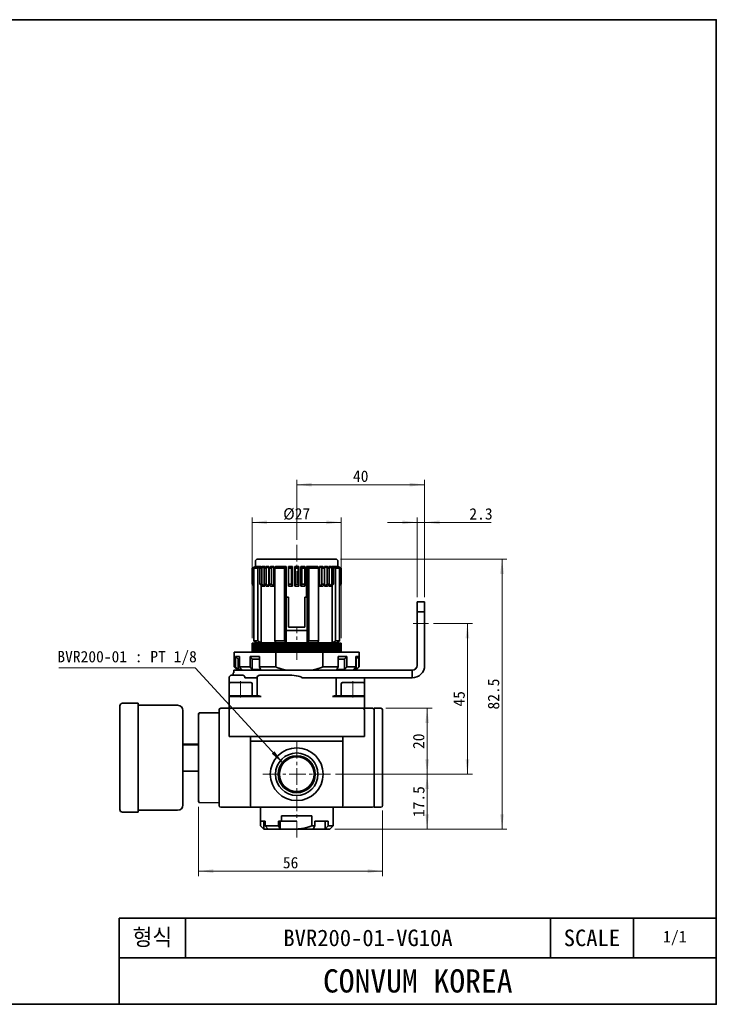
# Model space of a CAD drawing. Header units: millimetres. Extents: x 0 to 422, y 0 to 298.
# Tile 3 of 3: x 211 to 422, y 0 to 298. Entities that reach past the tile are written whole.
import ezdxf

# ---------------------------------------------------------------- set-up
doc = ezdxf.new("R2010")
doc.units = ezdxf.units.MM
doc.linetypes.add('CENTERX1', pattern=[2, 1.25, -0.25, 0.25, -0.25])
doc.linetypes.add('CENTERX3', pattern=[8, 5, -1, 1, -1])
doc.layers.get('0').update_dxf_attribs({"lineweight": 0})
for name, color, linetype, lineweight in [('Dimension Layer', 3, 'Continuous', 18), ('외형선', 7, 'Continuous', 35), ('중심선1', 1, 'CENTERX1', 15)]:
    doc.layers.add(name, color=color, linetype=linetype, lineweight=lineweight)
doc.dimstyles.new('ISO-25', dxfattribs={"dimscale": 1.5, "dimtxt": 2.3, "dimasz": 3, "dimexe": 1, "dimexo": 1, "dimgap": 0.5, "dimtad": 1, "dimdec": 4, "dimdsep": 46, "dimtxsty": 'Standard', "dimblk": '_CAXARROW', "dimcen": 2.5, "dimdle": 6, "dimclrd": 1, "dimclre": 1, "dimclrt": 2, "dimadec": 4, "dimazin": 2, "dimtfac": 0.5, "dimtdec": 3, "dimtmove": 0, "dimatfit": 3, "dimfxl": 1, "dimarcsym": 0})

# ---------------------------------------------------------------- blocks, each defined once
blk = doc.blocks.new('TEEL_1')
at = {"layer": '외형선'}
for p, q in [((240, 0), (240, 26)), ((420, 26), (240, 26)), ((260, 14), (260, 26)), ((370, 14), (370, 26)), ((395, 14), (395, 26)), ((420, 14), (240, 14))]:
    blk.add_line(p, q, dxfattribs=at)
blk.add_lwpolyline([(0, 0), (0, 297), (420, 297), (420, 0)], close=True, dxfattribs=at)
at = {"layer": '외형선', "char_height": 5, "attachment_point": 5}
for s, insert, width in [('형식', (250, 20), 20), ('SCALE', (382.5, 20), 25)]:
    blk.add_mtext(s, dxfattribs=dict(at, insert=insert, width=width))
at = {"layer": '외형선', "color": 1, "insert": (330, 7), "char_height": 7, "width": 180, "attachment_point": 5}
blk.add_mtext('CONVUM KOREA', dxfattribs=at)
blk = doc.blocks.new('*X11')
at = {"layer": 'Dimension Layer', "linetype": 'Continuous'}
for points in [[(334.34, 89.71), (334.9, 85.21), (333.78, 85.21)], [(334.34, 69.71), (334.9, 74.21), (333.78, 74.21)]]:
    blk.add_hatch(color=1, dxfattribs=at).paths.add_polyline_path(points, flags=0)
at = {"layer": 'Dimension Layer', "color": 1, "linetype": 'Continuous'}
for p, q in [((321.84, 89.71), (335.84, 89.71)), ((334.34, 89.71), (334.34, 69.71)), ((306.59, 69.71), (335.84, 69.71))]:
    blk.add_line(p, q, dxfattribs=at)
at = {"layer": 'Dimension Layer', "color": 2, "insert": (331.79, 79.71), "char_height": 3.45, "width": 9.4721, "attachment_point": 5, "rotation": 90}
blk.add_mtext('20', dxfattribs=at)
blk = doc.blocks.new('_CAXARROW')
blk.add_hatch(color=0).paths.add_polyline_path([(0, 0), (-1, 0.125), (-1, -0.125)], flags=0)
blk = doc.blocks.new('*X12')
at = {"layer": 'Dimension Layer', "linetype": 'Continuous'}
for points in [[(294.84, 157.45), (299.34, 158.02), (299.34, 156.89)], [(333.59, 157.45), (329.09, 158.02), (329.09, 156.89)]]:
    blk.add_hatch(color=1, dxfattribs=at).paths.add_polyline_path(points, flags=0)
at = {"layer": 'Dimension Layer', "color": 1, "linetype": 'Continuous'}
for p, q in [((294.84, 140.71), (294.84, 158.95)), ((333.59, 123.41), (333.59, 158.95)), ((294.84, 157.45), (333.59, 157.45))]:
    blk.add_line(p, q, dxfattribs=at)
at = {"layer": 'Dimension Layer', "color": 2, "insert": (314.22, 160), "char_height": 3.45, "width": 9.7908, "attachment_point": 5}
blk.add_mtext('40', dxfattribs=at)
blk = doc.blocks.new('*X13')
at = {"layer": 'Dimension Layer', "linetype": 'Continuous'}
for points in [[(331.29, 146.04), (326.79, 145.47), (326.79, 146.6)], [(333.59, 146.04), (338.09, 145.47), (338.09, 146.6)]]:
    blk.add_hatch(color=1, dxfattribs=at).paths.add_polyline_path(points, flags=0)
at = {"layer": 'Dimension Layer', "color": 1, "linetype": 'Continuous'}
for p, q in [((331.29, 123.41), (331.29, 147.54)), ((333.59, 123.41), (333.59, 147.54)), ((353.7, 146.04), (322.29, 146.04))]:
    blk.add_line(p, q, dxfattribs=at)
at = {"layer": 'Dimension Layer', "color": 2, "insert": (350.65, 148.58), "char_height": 3.45, "width": 12.1896, "attachment_point": 5}
blk.add_mtext('2.3', dxfattribs=at)
blk = doc.blocks.new('*X14')
at = {"layer": 'Dimension Layer', "linetype": 'Continuous'}
for points in [[(281.34, 146.04), (285.84, 146.6), (285.84, 145.47)], [(308.34, 146.04), (303.84, 146.6), (303.84, 145.47)]]:
    blk.add_hatch(color=1, dxfattribs=at).paths.add_polyline_path(points, flags=0)
at = {"layer": 'Dimension Layer', "color": 1, "linetype": 'Continuous'}
for p, q in [((281.34, 110.91), (281.34, 147.54)), ((308.34, 110.91), (308.34, 147.54)), ((281.34, 146.04), (308.34, 146.04))]:
    blk.add_line(p, q, dxfattribs=at)
at = {"layer": 'Dimension Layer', "color": 2, "insert": (294.84, 148.55), "char_height": 3.45, "width": 14.5772, "attachment_point": 5}
blk.add_mtext('%%C27', dxfattribs=at)
blk = doc.blocks.new('*X15')
at = {"layer": 'Dimension Layer', "linetype": 'Continuous'}
for points in [[(346.54, 115.41), (347.1, 110.91), (345.98, 110.91)], [(346.54, 69.71), (347.1, 74.21), (345.98, 74.21)]]:
    blk.add_hatch(color=1, dxfattribs=at).paths.add_polyline_path(points, flags=0)
at = {"layer": 'Dimension Layer', "color": 1, "linetype": 'Continuous'}
for p, q in [((336.24, 115.41), (348.04, 115.41)), ((346.54, 115.41), (346.54, 69.71)), ((306.59, 69.71), (348.04, 69.71))]:
    blk.add_line(p, q, dxfattribs=at)
at = {"layer": 'Dimension Layer', "color": 2, "insert": (344.03, 92.56), "char_height": 3.45, "width": 9.679, "attachment_point": 5, "rotation": 90}
blk.add_mtext('45', dxfattribs=at)
blk = doc.blocks.new('*X16')
at = {"layer": 'Dimension Layer', "linetype": 'Continuous'}
for points in [[(357.02, 134.91), (357.59, 130.41), (356.46, 130.41)], [(357.02, 53.11), (357.59, 57.61), (356.46, 57.61)]]:
    blk.add_hatch(color=1, dxfattribs=at).paths.add_polyline_path(points, flags=0)
at = {"layer": 'Dimension Layer', "color": 1, "linetype": 'Continuous'}
for p, q in [((308.14, 134.91), (358.52, 134.91)), ((357.02, 134.91), (357.02, 53.11)), ((306.34, 53.11), (358.52, 53.11))]:
    blk.add_line(p, q, dxfattribs=at)
at = {"layer": 'Dimension Layer', "color": 2, "insert": (354.47, 94.01), "char_height": 3.45, "width": 17.5743, "attachment_point": 5, "rotation": 90}
blk.add_mtext('82.5', dxfattribs=at)
blk = doc.blocks.new('*X17')
at = {"layer": 'Dimension Layer', "linetype": 'Continuous'}
for points in [[(334.34, 69.71), (334.9, 65.21), (333.78, 65.21)], [(334.34, 53.11), (334.9, 57.61), (333.78, 57.61)]]:
    blk.add_hatch(color=1, dxfattribs=at).paths.add_polyline_path(points, flags=0)
at = {"layer": 'Dimension Layer', "color": 1, "linetype": 'Continuous'}
for p, q in [((306.59, 69.71), (335.84, 69.71)), ((334.34, 69.71), (334.34, 53.11)), ((306.34, 53.11), (335.84, 53.11))]:
    blk.add_line(p, q, dxfattribs=at)
at = {"layer": 'Dimension Layer', "color": 2, "insert": (331.82, 61.41), "char_height": 3.45, "width": 16.8698, "attachment_point": 5, "rotation": 90}
blk.add_mtext('17.5', dxfattribs=at)
blk = doc.blocks.new('*X18')
at = {"layer": 'Dimension Layer', "linetype": 'Continuous'}
for points in [[(265.14, 40.36), (269.64, 40.92), (269.64, 39.8)], [(320.84, 40.36), (316.34, 40.92), (316.34, 39.8)]]:
    blk.add_hatch(color=1, dxfattribs=at).paths.add_polyline_path(points, flags=0)
at = {"layer": 'Dimension Layer', "color": 1, "linetype": 'Continuous'}
for p, q in [((265.14, 59.82), (265.14, 38.86)), ((320.84, 58.71), (320.84, 38.86)), ((265.14, 40.36), (320.84, 40.36))]:
    blk.add_line(p, q, dxfattribs=at)
at = {"layer": 'Dimension Layer', "color": 2, "insert": (292.99, 42.9), "char_height": 3.45, "width": 9.4665, "attachment_point": 5}
blk.add_mtext('56', dxfattribs=at)
blk = doc.blocks.new('*X19')
at = {"layer": 'Dimension Layer', "linetype": 'Continuous'}
blk.add_hatch(color=1, dxfattribs=at).paths.add_polyline_path([(47.27, -29), (43.82, -26.07), (44.64, -25.31)], flags=0)
at = {"layer": 'Dimension Layer', "color": 1}
blk.add_line((20.65, 0), (-20.65, 0), dxfattribs=at)
at = {"layer": 'Dimension Layer', "color": 1, "linetype": 'Continuous'}
blk.add_line((47.27, -29), (20.65, 0), dxfattribs=at)
at = {"layer": 'Dimension Layer', "color": 2, "insert": (0, 2.93), "char_height": 3.45, "width": 82.5987, "attachment_point": 5}
blk.add_mtext('BVR200-01 : PT 1/8', dxfattribs=at)

msp = doc.modelspace()

# ---------------------------------------------------------------- linework, layer by layer
at = {"layer": '외형선'}
for p, q in [((306.64088, 134.91085), (283.04088, 134.91085)), ((282.34088, 132.71085), (281.34088, 132.11085)), ((281.34088, 132.11085), (281.34088, 127.31085)), ((281.34838, 132.11085), (281.34088, 132.11085)), ((281.34838, 132.11085), (281.34838, 127.31085)), ((281.56738, 132.11085), (281.43279, 132.11085)), ((281.43279, 132.11085), (281.43279, 127.31085)), ((281.56738, 132.11085), (281.56738, 127.31085)), ((283.06447, 132.11085), (281.84641, 132.11085)), ((281.84641, 132.11085), (281.84641, 110.11085)), ((282.34088, 134.21085), (282.34088, 132.71085)), ((282.34088, 132.71085), (282.35529, 132.71085)), ((282.35529, 132.71085), (282.35529, 132.67964)), ((282.40595, 132.71085), (282.58539, 132.71085)), ((282.58539, 132.71085), (282.58539, 132.60492)), ((282.70487, 132.71001), (282.70622, 132.71085)), ((282.70487, 132.68469), (282.70487, 132.71001)), ((282.70622, 132.71085), (284.05991, 132.71085)), ((283.06447, 110.11085), (283.06447, 132.11085)), ((283.71381, 132.11085), (283.71381, 127.31085)), ((284.24789, 132.11085), (283.71381, 132.11085)), ((284.05991, 132.71085), (284.05991, 132.39886)), ((284.24789, 132.11085), (284.24789, 127.31085)), ((284.43525, 132.71085), (285.14735, 132.71085)), ((284.98204, 132.11085), (284.98204, 127.31085)), ((285.61844, 132.11085), (284.98204, 132.11085)), ((285.14735, 132.71085), (285.14735, 132.27464)), ((285.58797, 132.71085), (286.4365, 132.71085)), ((285.61844, 132.11085), (285.61844, 127.31085)), ((286.4365, 132.71085), (286.4365, 126.71085)), ((286.47197, 132.11085), (286.47197, 127.31085)), ((287.19638, 132.11085), (286.47197, 132.11085)), ((286.94876, 132.71085), (287.91463, 132.71085)), ((287.19638, 132.11085), (287.19638, 127.31085)), ((287.91463, 132.71085), (287.91463, 126.71085)), ((288.24024, 132.11085), (288.24024, 110.11085)), ((291.18093, 132.11085), (288.24024, 132.11085)), ((288.38098, 132.71001), (288.3817, 132.71085)), ((288.38098, 132.41979), (288.38098, 132.71001)), ((288.3817, 132.71085), (291.69088, 132.71085)), ((291.18093, 110.11085), (291.18093, 132.11085)), ((291.69088, 123.41085), (291.69088, 132.71085)), ((293.26821, 132.11085), (292.37833, 132.11085)), ((292.37833, 132.11085), (292.37833, 127.31085)), ((292.38059, 132.71085), (293.56709, 132.71085)), ((293.26821, 132.11085), (293.26821, 127.31085)), ((293.56709, 132.71085), (293.56709, 126.71085)), ((294.24088, 132.71085), (295.44088, 132.71085)), ((294.24088, 126.71085), (294.24088, 132.71085)), ((295.29088, 132.11085), (294.39088, 132.11085)), ((294.39088, 132.11085), (294.39088, 127.31085)), ((295.29088, 132.11085), (295.29088, 127.31085)), ((295.44088, 132.71085), (295.44088, 126.71085)), ((296.11466, 132.71085), (297.30117, 132.71085)), ((296.11466, 126.71085), (296.11466, 132.71085)), ((296.41354, 132.11085), (296.41354, 127.31085)), ((297.30342, 132.11085), (296.41354, 132.11085)), ((297.30342, 132.11085), (297.30342, 127.31085)), ((297.84088, 132.71085), (301.16707, 132.71085)), ((297.84088, 123.41085), (297.84088, 132.71085)), ((297.84121, 123.41085), (297.84121, 132.71001)), ((297.99062, 123.41085), (297.99062, 132.71008)), ((298.50063, 132.11085), (298.50063, 110.11085)), ((301.44134, 132.11085), (298.50063, 132.11085)), ((301.44134, 110.11085), (301.44134, 132.11085)), ((301.76713, 132.71085), (302.733, 132.71085)), ((301.76713, 126.71085), (301.76713, 132.71085)), ((302.48538, 132.11085), (302.48538, 127.31085)), ((303.20978, 132.11085), (302.48538, 132.11085)), ((303.20978, 132.11085), (303.20978, 127.31085)), ((303.24526, 132.71085), (304.09379, 132.71085)), ((303.24526, 126.71085), (303.24526, 132.71085)), ((304.06332, 132.11085), (304.06332, 127.31085)), ((304.69971, 132.11085), (304.06332, 132.11085)), ((304.5344, 132.71085), (305.2465, 132.71085)), ((304.5344, 132.27467), (304.5344, 132.71085)), ((304.69971, 132.11085), (304.69971, 127.31085)), ((305.43387, 132.11085), (305.43387, 127.31085)), ((305.96794, 132.11085), (305.43387, 132.11085)), ((305.5427, 132.71085), (306.93747, 132.71085)), ((305.5427, 132.46466), (305.5427, 132.71085)), ((305.54389, 132.71001), (305.5427, 132.71085)), ((305.54389, 132.46367), (305.54389, 132.71001)), ((305.62264, 132.39822), (305.62264, 132.71008)), ((305.96794, 132.11085), (305.96794, 127.31085)), ((307.83529, 132.11085), (306.61719, 132.11085)), ((306.61719, 132.11085), (306.61719, 110.11085)), ((307.09637, 132.71085), (307.27581, 132.71085)), ((307.09637, 132.60481), (307.09637, 132.71085)), ((307.32647, 132.71085), (307.34088, 132.71085)), ((307.32647, 132.67963), (307.32647, 132.71085)), ((307.34088, 132.71085), (307.34088, 134.21085)), ((308.34088, 132.11085), (307.34088, 132.71085)), ((307.83529, 110.11085), (307.83529, 132.11085)), ((308.11438, 132.11085), (308.11438, 127.31085)), ((308.24896, 132.11085), (308.11438, 132.11085)), ((308.24896, 132.11085), (308.24896, 127.31085)), ((308.33338, 132.11085), (308.33338, 127.31085)), ((308.34088, 132.11085), (308.33338, 132.11085)), ((308.34088, 127.31085), (308.34088, 132.11085)), ((281.34088, 127.31085), (281.84641, 127.00753)), ((281.34838, 127.31085), (281.34088, 127.31085)), ((281.56738, 127.31085), (281.43279, 127.31085)), ((284.24789, 127.31085), (283.71381, 127.31085)), ((284.05991, 127.02283), (284.05991, 109.51085)), ((285.14735, 126.71085), (284.43525, 126.71085)), ((285.61844, 127.31085), (284.98204, 127.31085)), ((285.14735, 127.14705), (285.14735, 126.71085)), ((286.4365, 126.71085), (285.58797, 126.71085)), ((287.19638, 127.31085), (286.47197, 127.31085)), ((287.91463, 126.71085), (286.94876, 126.71085)), ((293.26821, 127.31085), (292.37833, 127.31085)), ((293.56709, 126.71085), (292.38059, 126.71085)), ((295.44088, 126.71085), (294.24088, 126.71085)), ((295.29088, 127.31085), (294.39088, 127.31085)), ((297.30117, 126.71085), (296.11466, 126.71085)), ((297.30342, 127.31085), (296.41354, 127.31085)), ((302.733, 126.71085), (301.76713, 126.71085)), ((303.20978, 127.31085), (302.48538, 127.31085)), ((304.09379, 126.71085), (303.24526, 126.71085)), ((304.69971, 127.31085), (304.06332, 127.31085)), ((304.5344, 126.71085), (304.5344, 127.14703)), ((305.2465, 126.71085), (304.5344, 126.71085)), ((305.96794, 127.31085), (305.43387, 127.31085)), ((305.5427, 113.31085), (305.5427, 126.95703)), ((305.54389, 113.31085), (305.54389, 126.95802)), ((305.62264, 113.31085), (305.62264, 127.02347)), ((307.83529, 127.00749), (308.34088, 127.31085)), ((307.83535, 127.00753), (307.83535, 110.11085)), ((308.24896, 127.31085), (308.11438, 127.31085)), ((308.34088, 127.31085), (308.33338, 127.31085)), ((291.69088, 123.41085), (291.69088, 113.31085)), ((291.69088, 123.41085), (292.34088, 123.41085)), ((292.34088, 123.41085), (292.34088, 114.31085)), ((297.34088, 123.41085), (297.84088, 123.41085)), ((297.34088, 114.31085), (297.34088, 123.41085)), ((297.99062, 123.41085), (297.84121, 123.41085)), ((297.99088, 109.51191), (297.99088, 123.41085)), ((333.59088, 121.91085), (331.29088, 121.91085)), ((331.29088, 121.91085), (331.29088, 118.91085)), ((333.59088, 118.91085), (333.59088, 121.91085)), ((331.29088, 118.91085), (333.59088, 118.91085)), ((331.29088, 102.71085), (331.29088, 118.91085)), ((333.59088, 118.91085), (333.59088, 102.71085)), ((292.34088, 114.31085), (297.34088, 114.31085)), ((291.69088, 113.31085), (291.69088, 109.51085)), ((291.69088, 113.31085), (297.99088, 113.31085)), ((305.54389, 113.31085), (305.5427, 113.31085)), ((305.62264, 113.31085), (305.54389, 113.31085)), ((305.62185, 113.31085), (305.62185, 109.51085)), ((305.62315, 109.51191), (305.62315, 113.31085)), ((281.34088, 109.41085), (281.34088, 109.26101)), ((281.34088, 109.41085), (285.42606, 109.41085)), ((281.34088, 108.87206), (281.34088, 108.62799)), ((281.34088, 108.15187), (281.34088, 107.76101)), ((283.06447, 110.11085), (281.84641, 110.11085)), ((282.34088, 109.77996), (282.34088, 109.51085)), ((282.74429, 109.51085), (282.34088, 109.51085)), ((282.74245, 109.51191), (282.74429, 109.51085)), ((282.74429, 109.51085), (284.05991, 109.51085)), ((288.51468, 109.51085), (284.05991, 109.51085)), ((284.54088, 109.51085), (284.54088, 109.41085)), ((291.18093, 110.11085), (288.24024, 110.11085)), ((288.51338, 109.51191), (288.51468, 109.51085)), ((288.51468, 109.51085), (291.69088, 109.51085)), ((297.99088, 109.51085), (291.69088, 109.51085)), ((292.77882, 109.41085), (308.34088, 109.41085)), ((297.99088, 109.51191), (297.99088, 109.51085)), ((297.99088, 109.51085), (301.16707, 109.51085)), ((301.44134, 110.11085), (298.50063, 110.11085)), ((305.62185, 109.51085), (301.16707, 109.51085)), ((305.14088, 109.41085), (305.14088, 109.51085)), ((305.62315, 109.51191), (305.62185, 109.51085)), ((305.62185, 109.51085), (306.93747, 109.51085)), ((307.83529, 110.11085), (306.61719, 110.11085)), ((307.34088, 109.51085), (306.93747, 109.51085)), ((307.34088, 109.51085), (307.34088, 109.78013)), ((308.34088, 108.41983), (308.34088, 108.81068)), ((308.34088, 107.69963), (308.34088, 107.9437)), ((275.94088, 106.71085), (275.94088, 102.21085)), ((275.94088, 106.71085), (288.47103, 106.71085)), ((277.4904, 105.36085), (276.32882, 105.36085)), ((276.32882, 102.21085), (276.32882, 105.36085)), ((277.13879, 104.56085), (277.4904, 104.56085)), ((277.13879, 101.41085), (277.13879, 104.56085)), ((277.4904, 105.36085), (277.4904, 102.21085)), ((283.56228, 105.36085), (280.71381, 105.36085)), ((280.71381, 102.21085), (280.71381, 105.36085)), ((281.34088, 107.37206), (281.34088, 107.12799)), ((281.39761, 104.56085), (283.56228, 104.56085)), ((281.39761, 101.41085), (281.39761, 104.56085)), ((283.56228, 105.36085), (283.56228, 102.21085)), ((288.47103, 102.21085), (288.47103, 106.71085)), ((288.47103, 106.71085), (302.73474, 106.71085)), ((302.73474, 106.71085), (302.73474, 102.21085)), ((302.73474, 106.71085), (313.74088, 106.71085)), ((310.00674, 105.36085), (307.3962, 105.36085)), ((307.3962, 102.21085), (307.3962, 105.36085)), ((309.28764, 104.56085), (307.3962, 104.56085)), ((308.34088, 106.91983), (308.34088, 107.31068)), ((309.28764, 101.41085), (309.28764, 104.56085)), ((310.00674, 105.36085), (310.00674, 102.21085)), ((313.6142, 105.36085), (312.77764, 105.36085)), ((312.77764, 102.21085), (312.77764, 105.36085)), ((312.80423, 104.56085), (312.77764, 104.56085)), ((312.80423, 101.41085), (312.80423, 104.56085)), ((313.6142, 105.36085), (313.6142, 102.21085)), ((313.74088, 102.21085), (313.74088, 106.71085)), ((275.94088, 102.21085), (276.94088, 101.21085)), ((275.94088, 102.21085), (276.32882, 102.21085)), ((277.4904, 102.21085), (280.71381, 102.21085)), ((283.56228, 102.21085), (288.47103, 102.21085)), ((302.73474, 102.21085), (307.3962, 102.21085)), ((310.00674, 102.21085), (312.77764, 102.21085)), ((312.74088, 101.21085), (313.74088, 102.21085)), ((313.6142, 102.21085), (313.74088, 102.21085)), ((274.34088, 97.11085), (274.34088, 98.91085)), ((275.54088, 99.71085), (275.14088, 99.71085)), ((277.84088, 99.71085), (275.54088, 99.71085)), ((275.59088, 100.43085), (275.59088, 99.71085)), ((275.75391, 100.43085), (275.59088, 100.43085)), ((275.75391, 101.21085), (275.75391, 100.43085)), ((275.75391, 101.21085), (290.88902, 101.21085)), ((278.1742, 101.41085), (277.13879, 101.41085)), ((278.54201, 99.71085), (277.84088, 99.71085)), ((282.73259, 98.91085), (279.17016, 98.91085)), ((283.9367, 101.41085), (281.39761, 101.41085)), ((282.84088, 98.91085), (282.84088, 93.51085)), ((283.64088, 99.71085), (283.63023, 99.71085)), ((284.04088, 99.71085), (283.64088, 99.71085)), ((292.60531, 99.71085), (284.04088, 99.71085)), ((290.88902, 101.21085), (329.79088, 101.21085)), ((329.79088, 98.91085), (296.41922, 98.91085)), ((306.84088, 93.51085), (306.84088, 98.91085)), ((309.28764, 101.41085), (306.96064, 101.41085)), ((312.80423, 101.41085), (312.05853, 101.41085)), ((315.34088, 98.91085), (315.34088, 97.11085)), ((329.79088, 101.21085), (329.79088, 98.91085)), ((274.34088, 97.11085), (274.34088, 93.51085)), ((274.34088, 93.51085), (274.34088, 97.11085)), ((280.75014, 97.51085), (274.74088, 97.51085)), ((280.94088, 97.51085), (280.75014, 97.51085)), ((281.34088, 93.51085), (281.34088, 97.11085)), ((308.34088, 97.11085), (308.34088, 93.51085)), ((314.52054, 97.51085), (308.74088, 97.51085)), ((314.94088, 97.51085), (314.52054, 97.51085)), ((315.34088, 93.51085), (315.34088, 97.11085)), ((315.34088, 97.11085), (315.34088, 93.51085)), ((274.34088, 93.31085), (274.54088, 93.51085)), ((274.73316, 93.51085), (274.34088, 93.51085)), ((274.34088, 93.31085), (274.34088, 93.51085)), ((274.34088, 93.31085), (274.34088, 89.71085)), ((274.34088, 93.31085), (277.84088, 93.31085)), ((277.84088, 93.51085), (274.73316, 93.51085)), ((283.37755, 93.51085), (277.84088, 93.51085)), ((277.84088, 93.31085), (284.04088, 93.31085)), ((305.64088, 93.31085), (311.84088, 93.31085)), ((311.84088, 93.51085), (306.3042, 93.51085)), ((314.94859, 93.51085), (311.84088, 93.51085)), ((311.84088, 93.31085), (315.34088, 93.31085)), ((315.34088, 93.51085), (314.94859, 93.51085)), ((315.34088, 93.31085), (315.14088, 93.51085)), ((315.34088, 93.51085), (315.34088, 93.31085)), ((315.34088, 93.31085), (315.34088, 89.71085)), ((241.28546, 59.00603), (241.28546, 90.41567)), ((246.85172, 91.21085), (242.08064, 91.21085)), ((246.85172, 91.21085), (246.85172, 58.21085)), ((258.77943, 90.61446), (246.85172, 90.61446)), ((274.34088, 89.71085), (271.84088, 89.71085)), ((274.34088, 89.71085), (277.84088, 89.71085)), ((277.84088, 89.71085), (311.84088, 89.71085)), ((311.84088, 89.71085), (315.34088, 89.71085)), ((317.84088, 89.71085), (315.34088, 89.71085)), ((320.34088, 89.71085), (318.34088, 89.71085)), ((318.34088, 89.71085), (318.34088, 88.71085)), ((260.36979, 89.0241), (260.36979, 60.39759)), ((265.14088, 88.10612), (265.14088, 87.80613)), ((265.14088, 87.80613), (265.14088, 61.61556)), ((271.34088, 88.35848), (265.33913, 88.30611)), ((271.34088, 89.21085), (271.34088, 60.21085)), ((274.34088, 89.21085), (274.34088, 81.11085)), ((315.34088, 89.21085), (315.34088, 81.11085)), ((318.34088, 60.71085), (318.34088, 88.71085)), ((320.84088, 88.71085), (320.84088, 89.21085)), ((320.84088, 60.71085), (320.84088, 88.71085)), ((277.84088, 81.11085), (274.34088, 81.11085)), ((311.84088, 81.11085), (277.84088, 81.11085)), ((280.84088, 79.71085), (280.84088, 81.11085)), ((308.84088, 81.11085), (308.84088, 79.71085)), ((315.34088, 81.11085), (311.84088, 81.11085)), ((260.36979, 78.78804), (265.14088, 78.78804)), ((260.36979, 78.58281), (265.14088, 78.58281)), ((280.84088, 79.71085), (280.84088, 60.21085)), ((308.84088, 79.71085), (280.84088, 79.71085)), ((308.84088, 60.21085), (308.84088, 79.71085)), ((260.36979, 70.63365), (265.14088, 70.63365)), ((265.14088, 61.61556), (265.14088, 61.31558)), ((265.33913, 61.11558), (271.34088, 61.06321)), ((271.84088, 59.71085), (281.34088, 59.71085)), ((281.34088, 59.71085), (308.34088, 59.71085)), ((283.84088, 59.71085), (283.84088, 55.51085)), ((305.84088, 55.51085), (305.84088, 59.71085)), ((308.34088, 59.71085), (317.84088, 59.71085)), ((318.34088, 60.71085), (318.34088, 59.71085)), ((318.34088, 59.71085), (320.34088, 59.71085)), ((320.84088, 60.21085), (320.84088, 60.71085)), ((242.08064, 58.21085), (246.85172, 58.21085)), ((246.85172, 58.80723), (258.77943, 58.80723)), ((290.2583, 57.11085), (299.42345, 57.11085)), ((290.2583, 55.51085), (290.2583, 57.11085)), ((299.42345, 57.11085), (299.42345, 54.11085)), ((283.84088, 55.51085), (285.3146, 55.51085)), ((283.84088, 54.11085), (283.84088, 55.51085)), ((284.84088, 53.11085), (283.84088, 54.11085)), ((284.84088, 55.51085), (284.84088, 53.11085)), ((285.3146, 54.11085), (285.3146, 55.51085)), ((285.3146, 54.11085), (289.34088, 54.11085)), ((286.18062, 53.11085), (285.3146, 54.11085)), ((289.34088, 55.51085), (290.2583, 55.51085)), ((289.34088, 54.11085), (289.34088, 55.51085)), ((289.84088, 53.11085), (289.34088, 54.11085)), ((289.84088, 55.51085), (289.84088, 53.11085)), ((294.84088, 55.51085), (290.2583, 55.51085)), ((299.42345, 54.11085), (300.34088, 54.11085)), ((299.84088, 53.11085), (300.34088, 54.11085)), ((300.34088, 55.51085), (304.36716, 55.51085)), ((300.34088, 54.11085), (300.34088, 55.51085)), ((303.50113, 55.51085), (303.50113, 53.11085)), ((303.50113, 53.11085), (304.36716, 54.11085)), ((304.36716, 54.11085), (304.36716, 55.51085)), ((304.36716, 54.11085), (305.84088, 54.11085)), ((304.84088, 53.11085), (305.84088, 54.11085)), ((305.84088, 54.11085), (305.84088, 55.51085)), ((286.18062, 53.11085), (284.84088, 53.11085)), ((289.84088, 53.11085), (286.18062, 53.11085)), ((294.84088, 53.11085), (289.84088, 53.11085)), ((299.84088, 53.11085), (294.84088, 53.11085)), ((303.50113, 53.11085), (299.84088, 53.11085)), ((304.84088, 53.11085), (303.50113, 53.11085))]:
    msp.add_line(p, q, dxfattribs=at)
for points in [[(285.42606, 109.41085), (284.47258, 109.38684), (283.61462, 109.36239), (282.99411, 109.34261), (282.4553, 109.32305), (281.99037, 109.30266), (281.6193, 109.28197), (281.34088, 109.26101)], [(281.34088, 108.62799), (281.90548, 108.6509), (282.5871, 108.67396), (283.53437, 108.70071), (284.62697, 108.72741), (285.84434, 108.75435), (287.17659, 108.78122), (288.60952, 108.80783), (290.11617, 108.8347), (291.59966, 108.86028), (293.12397, 108.88563), (294.66336, 108.91085)], [(281.34088, 108.15187), (281.67111, 108.17563), (282.13395, 108.19936), (282.804, 108.2263), (283.62771, 108.25334), (284.58958, 108.28001), (285.68234, 108.3068), (286.89384, 108.334), (288.2013, 108.3608), (289.59353, 108.38752), (291.0562, 108.41463), (292.5618, 108.44149), (294.0965, 108.4682), (295.64538, 108.49512), (297.17932, 108.52205), (298.68341, 108.54883), (300.14385, 108.57555), (301.53314, 108.60248), (302.837, 108.62932), (304.04427, 108.65593), (305.13224, 108.6828), (306.08881, 108.70977), (306.90676, 108.73651), (307.5707, 108.76324), (308.01929, 108.78698), (308.34088, 108.81068)], [(308.34088, 108.41983), (308.01065, 108.39607), (307.5478, 108.37233), (306.87776, 108.34539), (306.05405, 108.31835), (305.09217, 108.29168), (303.99942, 108.26489), (302.78792, 108.23769), (301.48045, 108.21089), (300.08822, 108.18417), (298.62556, 108.15706), (297.11996, 108.1302), (295.58526, 108.10349), (294.03637, 108.07658), (292.50243, 108.04964), (290.99834, 108.02286), (289.53791, 107.99614), (288.14861, 107.96922), (286.84476, 107.94238), (285.63749, 107.91576), (284.54952, 107.8889), (283.59295, 107.86193), (282.775, 107.83518), (282.11105, 107.80845), (281.66246, 107.78471), (281.34088, 107.76101)], [(282.3881, 108.91085), (283.29755, 108.93783), (284.30352, 108.96466), (285.37664, 108.99123), (286.49024, 109.01749), (287.62062, 109.04336), (288.74717, 109.06877), (289.85238, 109.09364), (290.92173, 109.11793), (291.52943, 109.13202), (292.11347, 109.14596), (292.67205, 109.15972), (293.2037, 109.1733), (293.70724, 109.18668), (294.18175, 109.19983), (295.18179, 109.22987), (296.01199, 109.25835), (296.31591, 109.27017), (296.57994, 109.28159), (296.8043, 109.29259), (296.98925, 109.30317), (297.13508, 109.3133), (297.26276, 109.32533), (297.3302, 109.33664), (297.34005, 109.34069), (297.34146, 109.34201), (297.34194, 109.34333), (297.34148, 109.34463), (297.3401, 109.34592), (297.33778, 109.3472), (297.33036, 109.34972), (297.31921, 109.3522), (297.28575, 109.357), (297.21619, 109.36321), (297.11821, 109.36908), (296.83695, 109.37977), (296.44178, 109.38901), (295.93256, 109.39671), (295.07685, 109.40447), (294.02257, 109.40923), (292.77882, 109.41085)], [(292.77882, 109.41085), (291.43927, 109.41085), (290.1239, 109.41085), (289.07333, 109.41085), (288.06499, 109.41085), (287.07874, 109.41085), (286.15143, 109.41085), (285.42606, 109.41085)], [(308.34088, 109.16314), (307.96149, 109.15068), (307.34888, 109.13372), (306.62499, 109.11623), (305.79943, 109.09818), (304.87666, 109.07987), (303.86368, 109.06141), (302.77392, 109.04252), (301.3772, 109.01911), (299.89393, 108.99504), (298.35195, 108.97059), (296.52164, 108.94125), (294.66336, 108.91085)], [(308.34088, 109.16314), (308.34088, 109.30417), (308.34088, 109.38839), (308.34088, 109.41085)], [(282.39899, 106.71085), (283.04931, 106.73516), (283.81838, 106.75917), (284.81025, 106.78587), (285.93153, 106.81288), (287.16112, 106.8398), (288.48878, 106.86655), (289.90059, 106.89334), (291.36998, 106.92027), (292.88369, 106.94707), (294.42681, 106.97371), (295.97028, 107.00061), (297.49933, 107.02753), (298.99972, 107.0542), (300.44321, 107.08099), (301.81516, 107.10798), (303.10361, 107.13488), (304.28432, 107.16152), (305.34446, 107.18838), (306.27567, 107.21555), (307.06044, 107.24229), (307.60301, 107.26489), (308.03175, 107.28785), (308.34088, 107.31068)], [(303.04195, 106.74305), (302.48342, 106.73114), (301.47806, 106.71085)], [(308.34088, 106.91983), (308.01283, 106.89615), (307.5478, 106.87233), (307.06755, 106.85227), (306.50296, 106.83215), (305.83773, 106.81181), (305.09217, 106.79168), (304.29518, 106.77187), (303.4329, 106.75174), (303.04195, 106.74305)], [(279.17016, 98.91085), (279.1468, 99.1113), (279.08646, 99.28517), (278.94897, 99.49642), (278.7193, 99.67097), (278.54201, 99.71085)], [(283.63023, 99.71085), (283.30748, 99.65169), (282.9742, 99.44229), (282.82605, 99.25273), (282.7519, 99.06859), (282.73259, 98.91085)], [(265.15891, 88.18852), (265.15813, 88.1574), (265.15741, 88.07415), (265.15674, 87.95052), (265.15612, 87.80613)], [(265.15867, 88.18858), (265.19884, 88.24692), (265.26313, 88.29039), (265.33913, 88.30611)], [(265.14088, 61.61556), (265.15594, 61.61556)], [(265.15867, 61.23312), (265.15594, 61.23944), (265.14088, 61.31558)], [(265.15612, 61.61556), (265.15674, 61.47117), (265.15741, 61.34754), (265.15813, 61.26429), (265.15891, 61.23317)], [(265.33913, 61.11558), (265.26313, 61.1313), (265.19884, 61.17477), (265.15867, 61.23312)]]:
    msp.add_lwpolyline(points, dxfattribs=at)
for radius in [8, 6.43825, 5.61326, 5.2945, 5.25]:
    msp.add_circle((294.84088, 69.71085), radius, dxfattribs=at)
for centre, radius, start, end in [((283.04088, 134.21085), 0.7, 90, 180), ((306.64088, 134.21085), 0.7, 0, 90), ((329.79088, 102.71085), 3.8, 270, 360), ((329.79088, 102.71085), 1.5, 270, 360), ((275.14088, 98.91085), 0.8, 90, 180), ((283.64088, 98.91085), 0.8, 90, 180), ((274.74088, 97.11085), 0.4, 90, 180), ((280.94088, 97.11085), 0.4, 360, 90), ((308.74088, 97.11085), 0.4, 90, 180), ((314.94088, 97.11085), 0.4, 0, 90), ((284.04088, 94.51085), 1.2, 236.4426902, 270), ((305.64088, 94.51085), 1.2, 270, 303.5573098), ((242.08064, 90.41567), 0.79518, 90, 180), ((258.77943, 89.0241), 1.59036, 0, 90), ((271.84088, 89.21085), 0.5, 90, 180), ((274.84088, 89.21085), 0.5, 90, 180), ((314.84088, 89.21085), 0.5, 0, 90), ((317.84088, 89.21085), 0.5, 0, 90), ((320.34088, 89.21085), 0.5, 0, 90), ((258.77943, 60.39759), 1.59036, 270, 0), ((271.84088, 60.21085), 0.5, 180, 270), ((281.34088, 60.21085), 0.5, 180, 270), ((308.34088, 60.21085), 0.5, 270, 0), ((317.84088, 60.21085), 0.5, 270, 0), ((320.34088, 60.21085), 0.5, 270, 0), ((242.08064, 59.00603), 0.79518, 180, 270)]:
    msp.add_arc(centre, radius, start, end, dxfattribs=at)
for centre, major_axis, ratio, start_param, end_param in [((294.83733, 132.71085), (-12.50001, -0.00214), 0.000411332, 6.027751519, 6.040085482), ((294.83229, 132.71085), (12.49998, 0.00515), 0.000170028, 2.100760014, 2.113094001), ((294.83231, 132.71085), (-12.5, -0.00514), 0.000170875, 1.813896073, 1.826230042), ((294.83737, 132.71085), (-12.49996, -0.00213), 0.000411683, 2.599293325, 2.611627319), ((292.60531, 98.91085), (3.8139, 0), 0.209758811, 0, 1.570796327)]:
    msp.add_ellipse(centre, major_axis=major_axis, ratio=ratio, start_param=start_param, end_param=end_param, dxfattribs=at)
for points in [[(282.35529, 132.71085), (281.8712, 132.4228), (281.34838, 132.11085)], [(281.43279, 132.11085), (281.93809, 132.4228), (282.40595, 132.71085)], [(282.58539, 132.71085), (282.09596, 132.4228), (281.56738, 132.11085)], [(282.7429, 132.71008), (282.31187, 132.42274), (281.84641, 132.11085)], [(283.06447, 132.11085), (283.58133, 132.42315), (284.05991, 132.71085)], [(283.71381, 132.11085), (284.08841, 132.4228), (284.43525, 132.71085)], [(285.14735, 132.71085), (284.71492, 132.4228), (284.24789, 132.11085)], [(284.98204, 132.11085), (285.29666, 132.4228), (285.58797, 132.71085)], [(286.4365, 132.71085), (286.0432, 132.4228), (285.61844, 132.11085)], [(286.47197, 132.11085), (286.71953, 132.4228), (286.94876, 132.71085)], [(287.91463, 132.71085), (287.56932, 132.4228), (287.19638, 132.11085)], [(288.51352, 132.71008), (288.38213, 132.42274), (288.24024, 132.11085)], [(291.18093, 132.11085), (291.44571, 132.42315), (291.69088, 132.71085)], [(292.37833, 132.11085), (292.3795, 132.4228), (292.38059, 132.71085)], [(293.56709, 132.71085), (293.4234, 132.4228), (293.26821, 132.11085)], [(294.39088, 132.11085), (294.31299, 132.4228), (294.24088, 132.71085)], [(295.44088, 132.71085), (295.36876, 132.4228), (295.29088, 132.11085)], [(296.41354, 132.11085), (296.25835, 132.4228), (296.11466, 132.71085)], [(297.30117, 132.71085), (297.30225, 132.4228), (297.30342, 132.11085)], [(297.99062, 132.71008), (298.23583, 132.42274), (298.50063, 132.11085)], [(301.44134, 132.11085), (301.29893, 132.42315), (301.16707, 132.71085)], [(302.48538, 132.11085), (302.11244, 132.4228), (301.76713, 132.71085)], [(302.733, 132.71085), (302.96222, 132.4228), (303.20978, 132.11085)], [(304.06332, 132.11085), (303.63856, 132.4228), (303.24526, 132.71085)], [(304.09379, 132.71085), (304.3851, 132.4228), (304.69971, 132.11085)], [(305.43387, 132.11085), (304.96684, 132.4228), (304.5344, 132.71085)], [(305.2465, 132.71085), (305.59335, 132.4228), (305.96794, 132.11085)], [(305.62264, 132.71008), (306.10082, 132.42274), (306.61719, 132.11085)], [(307.83529, 132.11085), (307.36911, 132.42315), (306.93747, 132.71085)], [(308.11438, 132.11085), (307.5858, 132.4228), (307.09637, 132.71085)], [(307.27581, 132.71085), (307.74367, 132.4228), (308.24896, 132.11085)], [(308.33338, 132.11085), (307.81056, 132.4228), (307.32647, 132.71085)], [(281.8464, 127.01387), (281.60204, 127.15949), (281.34838, 127.31085)], [(281.43279, 127.31085), (281.64293, 127.18111), (281.84644, 127.05561)], [(281.84639, 127.14623), (281.70832, 127.22767), (281.56738, 127.31085)], [(283.71381, 127.31085), (284.08841, 126.99889), (284.43525, 126.71085)], [(285.14735, 126.71085), (284.71492, 126.99889), (284.24789, 127.31085)], [(284.98204, 127.31085), (285.29666, 126.99889), (285.58797, 126.71085)], [(286.4365, 126.71085), (286.0432, 126.99889), (285.61844, 127.31085)], [(286.47197, 127.31085), (286.71953, 126.99889), (286.94876, 126.71085)], [(287.91463, 126.71085), (287.56932, 126.99889), (287.19638, 127.31085)], [(292.37833, 127.31085), (292.3795, 126.99889), (292.38059, 126.71085)], [(293.56709, 126.71085), (293.4234, 126.99889), (293.26821, 127.31085)], [(294.39088, 127.31085), (294.31299, 126.99889), (294.24088, 126.71085)], [(295.44088, 126.71085), (295.36876, 126.99889), (295.29088, 127.31085)], [(296.41354, 127.31085), (296.25835, 126.99889), (296.11466, 126.71085)], [(297.30117, 126.71085), (297.30225, 126.99889), (297.30342, 127.31085)], [(302.48538, 127.31085), (302.11244, 126.99889), (301.76713, 126.71085)], [(302.733, 126.71085), (302.96222, 126.99889), (303.20978, 127.31085)], [(304.06332, 127.31085), (303.63856, 126.99889), (303.24526, 126.71085)], [(304.09379, 126.71085), (304.3851, 126.99889), (304.69971, 127.31085)], [(305.43387, 127.31085), (304.96684, 126.99889), (304.5344, 126.71085)], [(305.2465, 126.71085), (305.59335, 126.99889), (305.96794, 127.31085)], [(308.33338, 127.31085), (308.07969, 127.15947), (307.8353, 127.01384)], [(308.11438, 127.31085), (307.97342, 127.22765), (307.83532, 127.14621)], [(307.83535, 127.05563), (308.03885, 127.18112), (308.24896, 127.31085)], [(281.84641, 110.11085), (282.31163, 109.79912), (282.74245, 109.51191)], [(284.05991, 109.51085), (283.58133, 109.79854), (283.06447, 110.11085)], [(288.24024, 110.11085), (288.38205, 109.79912), (288.51338, 109.51191)], [(291.69088, 109.51085), (291.44571, 109.79854), (291.18093, 110.11085)], [(298.50063, 110.11085), (298.23597, 109.79912), (297.99088, 109.51191)], [(301.16707, 109.51085), (301.29893, 109.79854), (301.44134, 110.11085)], [(306.61719, 110.11085), (306.10109, 109.79912), (305.62315, 109.51191)], [(306.93747, 109.51085), (307.36911, 109.79854), (307.83529, 110.11085)], [(276.32882, 105.36085), (276.74256, 104.95196), (277.13879, 104.56085)], [(280.71381, 105.36085), (281.0631, 104.95196), (281.39761, 104.56085)], [(309.28764, 104.56085), (309.63941, 104.95196), (310.00674, 105.36085)], [(312.80423, 104.56085), (313.20046, 104.95196), (313.6142, 105.36085)], [(277.13879, 101.41085), (276.74256, 101.80196), (276.32882, 102.21085)], [(277.4904, 102.21085), (277.83969, 101.80196), (278.1742, 101.41085)], [(281.39761, 101.41085), (281.0631, 101.80196), (280.71381, 102.21085)], [(283.56228, 102.21085), (283.75354, 101.80196), (283.9367, 101.41085)], [(291.84348, 101.21085), (290.20308, 101.55602), (288.47103, 102.21085)], [(302.73474, 102.21085), (301.0027, 101.55602), (299.3623, 101.21085)], [(306.96064, 101.41085), (307.17371, 101.80196), (307.3962, 102.21085)], [(310.00674, 102.21085), (309.63941, 101.80196), (309.28764, 101.41085)], [(312.05853, 101.41085), (312.41031, 101.80196), (312.77764, 102.21085)], [(313.6142, 102.21085), (313.20046, 101.80196), (312.80423, 101.41085)], [(299.42345, 54.11085), (297.02306, 53.11085), (294.84088, 53.11085)]]:
    msp.add_open_spline(points, degree=2, dxfattribs=at)
for points, knots in [([(281.34088, 109.26101), (281.34088, 109.21251), (281.34088, 109.14747), (281.34088, 109.00972), (281.34088, 108.94444), (281.34088, 108.87206)], [0, 0, 0, 0, 0.2264055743, 0.2264055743, 0.388950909, 0.388950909, 0.388950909, 0.388950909]), ([(282.3881, 108.91085), (282.14111, 108.90299), (281.91493, 108.89523), (281.57799, 108.88234), (281.45476, 108.87724), (281.34088, 108.87206)], [0, 0, 0, 0, 0.636150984, 0.636150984, 1.047944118, 1.047944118, 1.047944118, 1.047944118]), ([(281.34088, 108.62799), (281.34088, 108.54275), (281.34088, 108.46445), (281.34088, 108.29858), (281.34088, 108.21741), (281.34088, 108.15187)], [0, 0, 0, 0, 0.202763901, 0.202763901, 0.4761228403, 0.4761228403, 0.4761228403, 0.4761228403]), ([(308.34088, 107.9437), (308.1219, 107.9339), (307.86847, 107.92381), (307.31103, 107.90427), (307.01098, 107.89484), (306.32653, 107.87544), (305.93769, 107.86551), (305.25928, 107.84923), (304.98815, 107.84292), (304.27259, 107.82663), (303.8144, 107.81666), (302.85893, 107.79708), (302.36291, 107.78749), (301.4813, 107.77117), (301.10474, 107.7644), (300.16487, 107.74763), (299.59419, 107.73743), (298.36743, 107.71598), (297.71022, 107.70483), (296.57844, 107.68617), (296.10858, 107.67857), (295.37166, 107.66662), (295.10581, 107.66229), (294.57402, 107.65354), (294.30819, 107.6491), (293.56906, 107.63672), (293.09697, 107.62875), (291.95696, 107.60956), (291.29389, 107.59849), (290.06868, 107.57777), (289.5049, 107.56808), (288.56831, 107.55105), (288.18861, 107.54392), (287.27024, 107.52637), (286.74295, 107.51603), (285.85812, 107.49812), (285.49106, 107.4905), (284.86728, 107.4769), (284.60465, 107.47093), (284.07843, 107.45826), (283.81677, 107.45161), (283.15856, 107.43408), (282.78398, 107.4233), (282.01449, 107.39911), (281.64461, 107.38587), (281.34088, 107.37206)], [0, 0, 0, 0, 1.399785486, 1.399785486, 2.72405654, 2.72405654, 4.166909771, 4.166909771, 5.06344104, 5.06344104, 6.444705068, 6.444705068, 7.813600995, 7.813600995, 8.793964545, 8.793964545, 10.212213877, 10.212213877, 11.782119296, 11.782119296, 12.883514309, 12.883514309, 13.50382375, 13.50382375, 14.124084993, 14.124084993, 15.230738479, 15.230738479, 16.815062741, 16.815062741, 18.216787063, 18.216787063, 19.205728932, 19.205728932, 20.665591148, 20.665591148, 21.76975843, 21.76975843, 22.623545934, 22.623545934, 23.547671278, 23.547671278, 25.064975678, 25.064975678, 27.006544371, 27.006544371, 27.006544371, 27.006544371]), ([(281.34088, 107.76101), (281.34088, 107.71251), (281.34088, 107.64747), (281.34088, 107.50972), (281.34088, 107.44444), (281.34088, 107.37206)], [0, 0, 0, 0, 0.2264055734, 0.2264055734, 0.3889509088, 0.3889509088, 0.3889509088, 0.3889509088]), ([(281.34088, 107.12799), (281.55985, 107.13779), (281.81328, 107.14788), (282.3707, 107.16742), (282.67074, 107.17685), (283.35519, 107.19625), (283.74404, 107.20618), (284.42246, 107.22246), (284.69359, 107.22877), (285.40915, 107.24506), (285.86734, 107.25504), (286.82282, 107.27461), (287.31884, 107.2842), (288.20046, 107.30052), (288.57702, 107.30729), (289.5169, 107.32406), (290.08758, 107.33427), (291.31434, 107.35571), (291.97154, 107.36686), (293.10332, 107.38552), (293.57318, 107.39312), (294.3101, 107.40508), (294.57595, 107.4094), (295.10774, 107.41816), (295.37357, 107.42259), (296.11272, 107.43497), (296.58482, 107.44295), (297.72487, 107.46213), (298.38797, 107.4732), (299.61317, 107.49392), (300.17691, 107.50361), (301.11348, 107.52064), (301.4932, 107.52777), (302.4115, 107.54532), (302.93871, 107.55566), (303.82337, 107.57356), (304.19036, 107.58118), (304.81414, 107.59478), (305.07685, 107.60076), (305.60304, 107.61342), (305.86461, 107.62008), (306.52282, 107.6376), (306.89747, 107.64838), (307.66713, 107.67257), (308.03709, 107.68582), (308.34088, 107.69963)], [0, 0, 0, 0, 1.399763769, 1.399763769, 2.723996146, 2.723996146, 4.166894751, 4.166894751, 5.063411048, 5.063411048, 6.444687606, 6.444687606, 7.813604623, 7.813604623, 8.793963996, 8.793963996, 10.212219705, 10.212219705, 11.782118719, 11.782118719, 12.883511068, 12.883511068, 13.503823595, 13.503823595, 14.124087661, 14.124087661, 15.230765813, 15.230765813, 16.81516388, 16.81516388, 18.216802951, 18.216802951, 19.205784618, 19.205784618, 20.665418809, 20.665418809, 21.769312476, 21.769312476, 22.623331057, 22.623331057, 23.547107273, 23.547107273, 25.064611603, 25.064611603, 27.006544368, 27.006544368, 27.006544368, 27.006544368]), ([(308.34088, 108.81068), (308.34088, 108.857), (308.34088, 108.91839), (308.34088, 109.04413), (308.34088, 109.10077), (308.34088, 109.16314)], [0, 0, 0, 0, 0.2109873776, 0.2109873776, 0.3524629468, 0.3524629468, 0.3524629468, 0.3524629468]), ([(308.34088, 107.9437), (308.34088, 108.02555), (308.34088, 108.10101), (308.34088, 108.26627), (308.34088, 108.34888), (308.34088, 108.41704), (308.34088, 108.41844), (308.34088, 108.41983)], [0, 0, 0, 0, 0.1947094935, 0.1947094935, 0.4703249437, 0.4703249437, 0.4761228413, 0.4761228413, 0.4761228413, 0.4761228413]), ([(308.34088, 107.31068), (308.34088, 107.357), (308.34088, 107.41839), (308.34088, 107.55191), (308.34088, 107.61839), (308.34088, 107.69481), (308.34088, 107.69722), (308.34088, 107.69963)], [0, 0, 0, 0, 0.216199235, 0.216199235, 0.3835323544, 0.3835323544, 0.3889509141, 0.3889509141, 0.3889509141, 0.3889509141]), ([(281.34088, 107.12799), (281.34088, 107.04275), (281.34088, 106.96445), (281.34088, 106.82537), (281.34088, 106.76418), (281.34088, 106.71085)], [0, 0, 0, 0, 0.2118582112, 0.2118582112, 0.4171430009, 0.4171430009, 0.4171430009, 0.4171430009]), ([(308.34088, 106.71085), (308.34088, 106.79001), (308.34088, 106.85861), (308.34088, 106.91704), (308.34088, 106.91844), (308.34088, 106.91983)], [0, 0, 0, 0, 0.2039574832, 0.2039574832, 0.2089797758, 0.2089797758, 0.2089797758, 0.2089797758])]:
    msp.add_open_spline(points, degree=3, knots=knots, dxfattribs=at)
at = {"layer": '중심선1', "color": 1, "linetype": 'CENTERX3'}
for p, q in [((294.84088, 139.21085), (294.84088, 127.71085)), ((294.84088, 104.41085), (294.84088, 114.51085)), ((330.14088, 115.41085), (334.74088, 115.41085)), ((277.84088, 97.93085), (277.84088, 92.89085)), ((311.84088, 97.93085), (311.84088, 92.89085)), ((294.84088, 50.51085), (294.84088, 79.96085)), ((284.59088, 69.71085), (305.09088, 69.71085))]:
    msp.add_line(p, q, dxfattribs=at)

# ---------------------------------------------------------------- block references
at = {"layer": 'Dimension Layer'}
msp.add_blockref('*X19', (243.47047, 101.99433), dxfattribs=at)
at = {"layer": '외형선', "xscale": 1.0045429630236, "yscale": 1.0045429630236, "zscale": 1.0045429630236}
msp.add_blockref('TEEL_1', (0, 0), dxfattribs=at)

# ---------------------------------------------------------------- texts
at = {"layer": '외형선', "attachment_point": 5}
for s, insert, char_height, width in [('BVR200-01-VG10A', (316.43103, 20.09086), 5.0227148, 110.4997259), ('1/1', (409.35126, 20.09086), 3.5159, 25.1135741)]:
    msp.add_mtext(s, dxfattribs=dict(at, insert=insert, char_height=char_height, width=width))

# ---------------------------------------------------------------- dimensions: what is measured, and where the dimension line sits
at = {"layer": 'Dimension Layer'}
for base, p1, p2, text, picture, middle in [((333.59088, 157.4543), (294.84088, 139.21085), (333.59088, 121.91085), '40', '*X12', (314.21588, 160.0006)), ((320.84088, 40.35919), (265.14088, 61.31558), (320.84088, 60.21085), '56', '*X18', (292.99088, 42.90268))]:
    dim = msp.add_linear_dim(base=base, p1=p1, p2=p2, text=text, dimstyle='ISO-25', override={"dimscale": 1.5, "dimsah": 1, "dimtfac": 1, "dimtfill": 1, "dimtolj": 1}, dxfattribs=at)
    dim.commit()
    dim.dimension.update_dxf_attribs({"geometry": picture, "text_midpoint": middle})
dim = msp.add_linear_dim(base=(308.34088, 146.03607), p1=(281.34088, 109.41085), p2=(308.34088, 109.41085), dimstyle='ISO-25', override={"dimscale": 1.5, "dimpost": '%%C<>', "dimsah": 1, "dimtfac": 1, "dimtfill": 1, "dimtolj": 1, "dimtzin": 8}, dxfattribs=at)
dim.commit()
dim.dimension.update_dxf_attribs({"geometry": '*X14', "text_midpoint": (294.84088, 148.54742)})
dim = msp.add_linear_dim(base=(331.29088, 146.03607), p1=(333.59088, 121.91085), p2=(331.29088, 121.91085), dimstyle='ISO-25', override={"dimscale": 1.5, "dimsah": 1, "dimtfill": 1, "dimtolj": 1, "dimtzin": 8}, dxfattribs=at)
dim.commit()
dim.dimension.update_dxf_attribs({"geometry": '*X13', "text_midpoint": (350.65267, 148.58376), "dimtype": 160})
for base, p1, p2, text, picture, middle in [((357.02436, 53.11085), (306.64088, 134.91085), (304.84088, 53.11085), '82.5', '*X16', (354.47107, 94.01085)), ((346.53823, 69.71085), (334.74088, 115.41085), (305.09088, 69.71085), '45', '*X15', (344.02688, 92.56085)), ((334.34137, 53.11085), (305.09088, 69.71085), (304.84088, 53.11085), '17.5', '*X17', (331.82443, 61.41085))]:
    dim = msp.add_linear_dim(base=base, p1=p1, p2=p2, angle=270, text=text, dimstyle='ISO-25', override={"dimscale": 1.5, "dimsah": 1, "dimtfac": 1, "dimtfill": 1, "dimtolj": 1}, dxfattribs=at)
    dim.commit()
    dim.dimension.update_dxf_attribs({"geometry": picture, "text_midpoint": middle})
dim = msp.add_linear_dim(base=(334.34137, 69.71085), p1=(320.34088, 89.71085), p2=(305.09088, 69.71085), angle=270, dimstyle='ISO-25', override={"dimscale": 1.5, "dimsah": 1, "dimtfill": 1, "dimtolj": 1, "dimtzin": 8}, dxfattribs=at)
dim.commit()
dim.dimension.update_dxf_attribs({"geometry": '*X11', "text_midpoint": (331.79368, 79.71085)})

doc.saveas('drawing.dxf')
